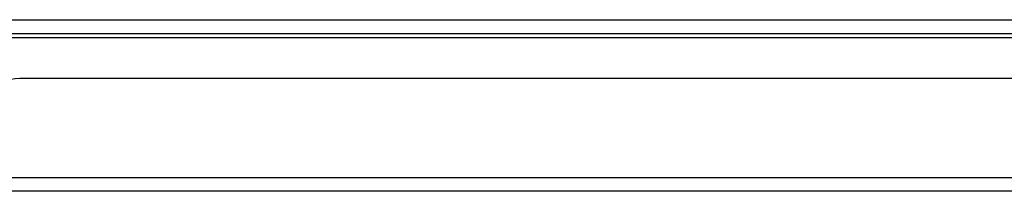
# Model space of a CAD drawing. Header units: inches. Extents: x 23 to 567, y 61 to 264.
# Tile 31 of 256: x 83.21 to 90.19, y 61.55 to 62.77. Entities that reach past the tile are written whole.
import ezdxf

# ---------------------------------------------------------------- set-up
doc = ezdxf.new("R2010")
doc.units = ezdxf.units.IN
doc.header["$MEASUREMENT"] = 0
doc.layers.add('Visible Edges(ANSI)', color=7, linetype='Continuous', lineweight=25)
doc.layers.add('Visible Tangent Edges(ANSI)', color=7, linetype='Continuous', lineweight=25)

msp = doc.modelspace()

# ---------------------------------------------------------------- linework, layer by layer
at = {"layer": 'Visible Edges(ANSI)'}
for p, q in [((77.3637, 62.6675), (131.1657, 62.6675)), ((95.1212, 62.348), (83.2062, 62.348)), ((131.0672, 61.548), (77.4622, 61.548))]:
    msp.add_line(p, q, dxfattribs=at)
msp.add_arc((83.2062, 62.036), 0.312, 90, 180, dxfattribs=at)
at = {"layer": 'Visible Tangent Edges(ANSI)'}
for p, q in [((77.3637, 62.7665), (130.3985, 62.7665)), ((95.9343, 62.6365), (82.393, 62.6365)), ((77.4622, 61.647), (131.0672, 61.647))]:
    msp.add_line(p, q, dxfattribs=at)

doc.saveas('drawing.dxf')
